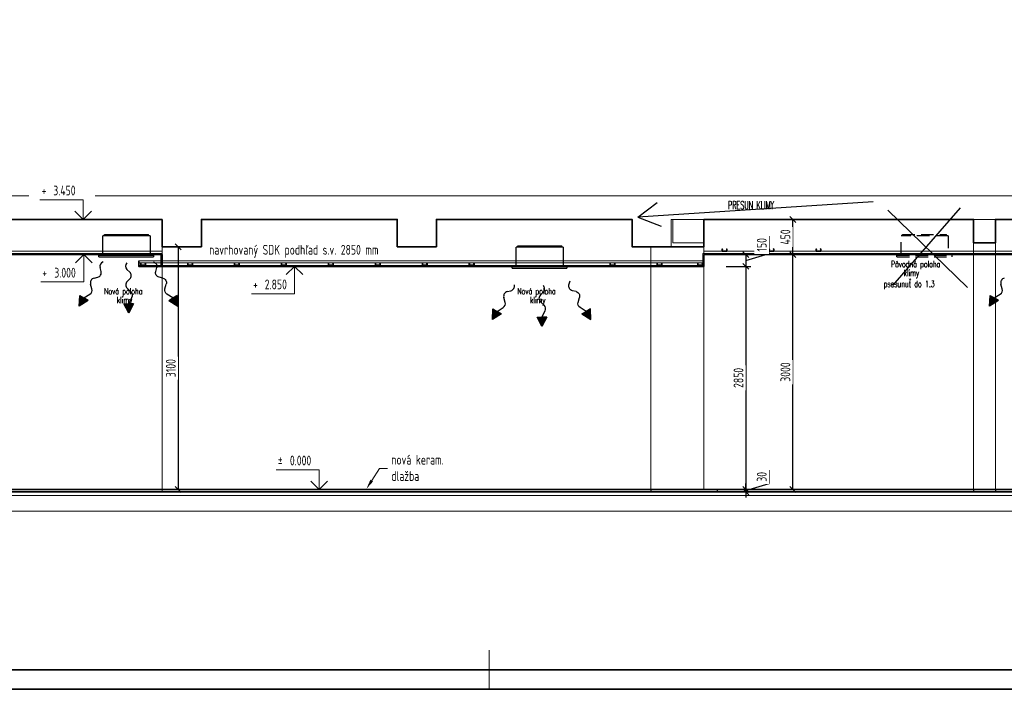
# Model space of a CAD drawing. Extents: x 1911006 to 2186114, y 709265 to 747216.
# Tile 109 of 256: x 1921410 to 1933985, y 725694 to 734250. Entities that reach past the tile are written whole.
import ezdxf
from ezdxf import colors
from ezdxf.entities.mleader import LeaderData, LeaderLine
from ezdxf.enums import TextEntityAlignment as Align
from ezdxf.math import Vec2, Vec3

# ---------------------------------------------------------------- set-up
doc = ezdxf.new("R2010")
doc.units = 0
doc.header["$LTSCALE"] = 500
doc.header["$MEASUREMENT"] = 0
doc.linetypes.add('DASHED2', pattern=[9.525, 6.35, -3.175])
doc.layers.get('0').update_dxf_attribs({"linetype": 'CONTINUOUS'})
doc.layers.get('Defpoints').update_dxf_attribs({"linetype": 'CONTINUOUS'})
for name, color, linetype, lineweight in [('!_A_01_TENKÁ', 8, 'CONTINUOUS', 13), ('!_A_02_HRUBÁ', 255, 'CONTINUOUS', 35), ('!_A_21_KÓTY', 3, 'CONTINUOUS', 9), ('!_A_22_PLAVÁK', 110, 'CONTINUOUS', 9)]:
    doc.layers.add(name, color=color, linetype=linetype, lineweight=lineweight)
doc.layers.add('!_A_51_BÚRACIE PRÁCE', color=40, linetype='CONTINUOUS', lineweight=13, true_color=0xffbf00)
doc.layers.add('!_A_52_NOVÉ KCIE', color=7, linetype='CONTINUOUS', lineweight=13, true_color=0xa30000)
doc.layers.add('VZT', color=7, linetype='CONTINUOUS')
doc.styles.add('Iso CP', font='isocp.shx', dxfattribs={"width": 0.8})
doc.styles.add('ROMANS', font='ROMANS.shx', dxfattribs={"width": 0.6, "height": 100})
doc.dimstyles.new('1-50', dxfattribs={"dimscale": 50, "dimtxt": 2.5, "dimasz": 1.5, "dimexe": 1.25, "dimexo": 1, "dimtad": 1, "dimdec": 0, "dimrnd": 5, "dimdsep": 46, "dimtxsty": 'Iso CP', "dimblk1": 'OBLIQUE', "dimblk2": 'OBLIQUE', "dimsah": 1, "dimcen": 2.5, "dimclrt": 4, "dimadec": 0, "dimazin": 0, "dimtfac": 1, "dimtdec": 0, "dimtmove": 1, "dimatfit": 3, "dimldrblk": 'OBLIQUE', "dimfxl": 5, "dimfxlon": 1, "dimtfill": 1, "dimtolj": 1, "dimtzin": 0, "dimarcsym": 0})

# ---------------------------------------------------------------- blocks, each defined once
blk = doc.blocks.new('*U354')
at = {"linetype": 'Continuous'}
for p, q in [((-2631, 2850), (-2231, 2850)), ((-2431, 2850), (-2537, 2744)), ((-2431, 2850), (-2325, 2744)), ((-2431, 2850), (-2431, 2500)), ((-2431, 2500), (-2981, 2500))]:
    blk.add_line(p, q, dxfattribs=at)
at = {"color": 4, "linetype": 'Continuous', "style": 'Iso CP', "width": 0.8}
blk.add_text('+', height=125, dxfattribs=at).set_placement((-2930, 2619), align=Align.MIDDLE_CENTER)
at = {"color": 4, "linetype": 'Continuous', "style": 'Iso CP', "width": 0.8, "flags": 8}
blk.add_attdef('VYSKKOT', text='', height=125, dxfattribs=at).set_placement((-2670, 2619), align=Align.MIDDLE_CENTER)
blk = doc.blocks.new('*U360')
at = {"linetype": 'Continuous'}
for p, q in [((-2115, 250), (-2665, 250)), ((-2115, 0), (-2115, 250)), ((-2115, 0), (-2221, 106)), ((-2115, 0), (-2009, 106)), ((-2315, 0), (-1915, 0))]:
    blk.add_line(p, q, dxfattribs=at)
at = {"color": 4, "linetype": 'Continuous', "style": 'Iso CP', "width": 0.8}
blk.add_text('%%P', height=125, dxfattribs=at).set_placement((-2614, 369), align=Align.MIDDLE_CENTER)
at = {"color": 4, "linetype": 'Continuous', "style": 'Iso CP', "width": 0.8, "flags": 8}
blk.add_attdef('VYSKKOT', text='', height=125, dxfattribs=at).set_placement((-2354, 369), align=Align.MIDDLE_CENTER)
blk = doc.blocks.new('*U370')
at = {"linetype": 'Continuous'}
for p, q in [((-5132, 3700), (-5682, 3700)), ((-5132, 3450), (-5132, 3700)), ((-5132, 3450), (-5238, 3556)), ((-5132, 3450), (-5025, 3556)), ((-5332, 3450), (-4932, 3450))]:
    blk.add_line(p, q, dxfattribs=at)
at = {"color": 4, "linetype": 'Continuous', "style": 'Iso CP', "width": 0.8}
blk.add_text('+', height=125, dxfattribs=at).set_placement((-5630, 3819), align=Align.MIDDLE_CENTER)
at = {"color": 4, "linetype": 'Continuous', "style": 'Iso CP', "width": 0.8, "flags": 8}
blk.add_attdef('VYSKKOT', text='', height=125, dxfattribs=at).set_placement((-5370, 3819), align=Align.MIDDLE_CENTER)
blk = doc.blocks.new('*U372')
at = {"linetype": 'Continuous'}
for p, q in [((-5323, 3000), (-4923, 3000)), ((-5123, 3000), (-5229, 2894)), ((-5123, 3000), (-5017, 2894)), ((-5123, 3000), (-5123, 2650)), ((-5123, 2650), (-5673, 2650))]:
    blk.add_line(p, q, dxfattribs=at)
at = {"color": 4, "linetype": 'Continuous', "style": 'Iso CP', "width": 0.8}
blk.add_text('+', height=125, dxfattribs=at).set_placement((-5622, 2769), align=Align.MIDDLE_CENTER)
at = {"color": 4, "linetype": 'Continuous', "style": 'Iso CP', "width": 0.8, "flags": 8}
blk.add_attdef('VYSKKOT', text='', height=125, dxfattribs=at).set_placement((-5362, 2769), align=Align.MIDDLE_CENTER)
blk = doc.blocks.new('_OBLIQUE')
at = {"color": 0, "linetype": 'ByBlock'}
blk.add_line((-0.5, -0.5), (0.5, 0.5), dxfattribs=at)
blk = doc.blocks.new('*D362')
at = {"layer": '!_A_21_KÓTY', "color": 0, "lineweight": -2, "transparency": 16777216}
for p, q in [((1923683, 731348), (1923371, 731348)), ((1923433, 731348), (1923433, 728248)), ((1923183, 728248), (1923496, 728248))]:
    blk.add_line(p, q, dxfattribs=at)
at = {"layer": 'Defpoints', "color": 0, "transparency": 16777216}
for p in [(1924275, 731348), (1918545, 728248), (1923433, 728248)]:
    blk.add_point(p, dxfattribs=at)
at = {"layer": '!_A_21_KÓTY', "color": 0, "lineweight": -2, "transparency": 16777216, "xscale": 75, "yscale": 75, "zscale": 75}
for p, rotation in [((1923433, 731348), 90), ((1923433, 728248), 270)]:
    blk.add_blockref('_OBLIQUE', p, dxfattribs=dict(at, rotation=rotation))
at = {"layer": '!_A_21_KÓTY', "color": 4, "transparency": 16777216, "insert": (1923340, 729798), "char_height": 125, "attachment_point": 5, "rotation": 90, "style": 'Iso CP', "bg_fill": 3, "box_fill_scale": 1.25, "bg_fill_color": 256, "bg_fill_true_color": 13158600, "bg_fill_transparency": 0}
blk.add_mtext('\\A1;3100', dxfattribs=at)
blk = doc.blocks.new('*D363')
at = {"layer": '!_A_21_KÓTY', "color": 0, "lineweight": -2, "transparency": 16777216}
for p, q in [((1930981, 731262), (1930981, 731485)), ((1930434, 731248), (1930747, 731248)), ((1930684, 731173), (1930981, 731262)), ((1930684, 731248), (1930684, 731098)), ((1930434, 731098), (1930747, 731098))]:
    blk.add_line(p, q, dxfattribs=at)
at = {"layer": 'Defpoints', "color": 0, "transparency": 16777216}
for p in [(1930146, 731248), (1930146, 731098), (1930684, 731098)]:
    blk.add_point(p, dxfattribs=at)
at = {"layer": '!_A_21_KÓTY', "color": 0, "lineweight": -2, "transparency": 16777216, "xscale": 75, "yscale": 75, "zscale": 75}
for p, rotation in [((1930684, 731248), 90), ((1930684, 731098), 270)]:
    blk.add_blockref('_OBLIQUE', p, dxfattribs=dict(at, rotation=rotation))
at = {"layer": '!_A_21_KÓTY', "color": 4, "transparency": 16777216, "insert": (1930887, 731374), "char_height": 125, "attachment_point": 5, "rotation": 90, "style": 'Iso CP', "bg_fill": 3, "box_fill_scale": 1.25, "bg_fill_color": 256, "bg_fill_true_color": 13158600, "bg_fill_transparency": 0}
blk.add_mtext('\\A1;150', dxfattribs=at)
blk = doc.blocks.new('*D364')
at = {"layer": '!_A_21_KÓTY', "color": 0, "lineweight": -2, "transparency": 16777216}
for p, q in [((1930434, 731098), (1930747, 731098)), ((1930684, 731098), (1930684, 728248)), ((1930434, 728248), (1930747, 728248))]:
    blk.add_line(p, q, dxfattribs=at)
at = {"layer": 'Defpoints', "color": 0, "transparency": 16777216}
for p in [(1930146, 731098), (1930146, 728248), (1930684, 728248)]:
    blk.add_point(p, dxfattribs=at)
at = {"layer": '!_A_21_KÓTY', "color": 0, "lineweight": -2, "transparency": 16777216, "xscale": 75, "yscale": 75, "zscale": 75}
for p, rotation in [((1930684, 731098), 90), ((1930684, 728248), 270)]:
    blk.add_blockref('_OBLIQUE', p, dxfattribs=dict(at, rotation=rotation))
at = {"layer": '!_A_21_KÓTY', "color": 4, "transparency": 16777216, "insert": (1930590, 729673), "char_height": 125, "attachment_point": 5, "rotation": 90, "style": 'Iso CP', "bg_fill": 3, "box_fill_scale": 1.25, "bg_fill_color": 256, "bg_fill_true_color": 13158600, "bg_fill_transparency": 0}
blk.add_mtext('\\A1;2850', dxfattribs=at)
blk = doc.blocks.new('*D365')
at = {"layer": '!_A_21_KÓTY', "color": 0, "lineweight": -2, "transparency": 16777216}
for p, q in [((1930981, 728322), (1930981, 728495)), ((1930684, 728248), (1930684, 728323)), ((1930684, 728233), (1930981, 728322)), ((1930434, 728248), (1930747, 728248)), ((1930434, 728218), (1930747, 728218)), ((1930684, 728248), (1930684, 728218)), ((1930684, 728248), (1930684, 728218)), ((1930684, 728218), (1930684, 728143))]:
    blk.add_line(p, q, dxfattribs=at)
at = {"layer": 'Defpoints', "color": 0, "transparency": 16777216}
for p in [(1930146, 728248), (1930146, 728218), (1930684, 728218)]:
    blk.add_point(p, dxfattribs=at)
at = {"layer": '!_A_21_KÓTY', "color": 0, "lineweight": -2, "transparency": 16777216, "xscale": 75, "yscale": 75, "zscale": 75}
for p, rotation in [((1930684, 728248), 270), ((1930684, 728218), 90)]:
    blk.add_blockref('_OBLIQUE', p, dxfattribs=dict(at, rotation=rotation))
at = {"layer": '!_A_21_KÓTY', "color": 4, "transparency": 16777216, "insert": (1930887, 728409), "char_height": 125, "attachment_point": 5, "rotation": 90, "style": 'Iso CP', "bg_fill": 3, "box_fill_scale": 1.25, "bg_fill_color": 256, "bg_fill_true_color": 13158600, "bg_fill_transparency": 0}
blk.add_mtext('\\A1;30', dxfattribs=at)
blk = doc.blocks.new('*D366')
at = {"layer": '!_A_21_KÓTY', "color": 0, "lineweight": -2, "transparency": 16777216}
for p, q in [((1931033, 731248), (1931346, 731248)), ((1931283, 728248), (1931283, 731248)), ((1931033, 728248), (1931346, 728248))]:
    blk.add_line(p, q, dxfattribs=at)
at = {"layer": 'Defpoints', "color": 0, "transparency": 16777216}
for p in [(1930321, 731248), (1931283, 731248), (1930321, 728248)]:
    blk.add_point(p, dxfattribs=at)
at = {"layer": '!_A_21_KÓTY', "color": 0, "lineweight": -2, "transparency": 16777216, "xscale": 75, "yscale": 75, "zscale": 75}
for p, rotation in [((1931283, 731248), 90), ((1931283, 728248), 270)]:
    blk.add_blockref('_OBLIQUE', p, dxfattribs=dict(at, rotation=rotation))
at = {"layer": '!_A_21_KÓTY', "color": 4, "transparency": 16777216, "insert": (1931189, 729748), "char_height": 125, "attachment_point": 5, "rotation": 90, "style": 'Iso CP', "bg_fill": 3, "box_fill_scale": 1.25, "bg_fill_color": 256, "bg_fill_true_color": 13158600, "bg_fill_transparency": 0}
blk.add_mtext('\\A1;3000', dxfattribs=at)
blk = doc.blocks.new('*D367')
at = {"layer": '!_A_21_KÓTY', "color": 0, "lineweight": -2, "transparency": 16777216}
for p, q in [((1931033, 731698), (1931346, 731698)), ((1931283, 731248), (1931283, 731698)), ((1931033, 731248), (1931346, 731248))]:
    blk.add_line(p, q, dxfattribs=at)
at = {"layer": 'Defpoints', "color": 0, "transparency": 16777216}
for p in [(1930146, 731698), (1931283, 731698), (1930321, 731248)]:
    blk.add_point(p, dxfattribs=at)
at = {"layer": '!_A_21_KÓTY', "color": 0, "lineweight": -2, "transparency": 16777216, "xscale": 75, "yscale": 75, "zscale": 75}
for p, rotation in [((1931283, 731698), 90), ((1931283, 731248), 270)]:
    blk.add_blockref('_OBLIQUE', p, dxfattribs=dict(at, rotation=rotation))
at = {"layer": '!_A_21_KÓTY', "color": 4, "transparency": 16777216, "insert": (1931189, 731473), "char_height": 125, "attachment_point": 5, "rotation": 90, "style": 'Iso CP', "bg_fill": 3, "box_fill_scale": 1.25, "bg_fill_color": 256, "bg_fill_true_color": 13158600, "bg_fill_transparency": 0}
blk.add_mtext('\\A1;450', dxfattribs=at)

msp = doc.modelspace()

# ---------------------------------------------------------------- linework, layer by layer
at = {"layer": '!_A_01_TENKÁ', "color": 7}
for p, q in [((1920731.3, 731698.4), (1923231.5, 731698.4)), ((1923231.5, 731698.4), (1923231.5, 731348.4)), ((1923731.5, 731348.4), (1923731.5, 731698.4)), ((1923731.5, 731698.4), (1926231.5, 731698.4)), ((1926231.5, 731698.4), (1926231.5, 731348.4)), ((1926731.5, 731348.4), (1926731.5, 731698.4)), ((1926731.5, 731698.4), (1929231.5, 731698.4)), ((1929231.5, 731698.4), (1929231.5, 731348.4)), ((1929731.5, 731348.4), (1929731.5, 731698.4)), ((1929731.5, 731698.4), (1942032.1, 731698.4)), ((1933591.5, 728248.4), (1933591.5, 731698.4)), ((1933871.5, 731698.4), (1933871.5, 728248.4)), ((1923231.5, 731348.4), (1923731.5, 731348.4)), ((1926231.5, 731348.4), (1926731.5, 731348.4)), ((1929231.5, 731348.4), (1929731.5, 731348.4)), ((1929471.5, 728248.4), (1929471.5, 731348.4)), ((1942032.1, 728218.4), (1916682.8, 728218.4))]:
    msp.add_line(p, q, dxfattribs=at)
at = {"layer": '!_A_01_TENKÁ', "color": 7, "lineweight": 25}
for p, q in [((1917501.5, 728248.4), (1923231.5, 728248.4)), ((1923231.5, 728248.4), (1925436.5, 728248.4)), ((1925436.5, 728248.4), (1940791.5, 728248.4)), ((1929471.5, 728248.4), (1929471.5, 728218.4)), ((1930321.5, 728218.4), (1930321.5, 728248.4)), ((1933591.5, 728248.4), (1933591.5, 728218.4)), ((1933871.5, 728248.4), (1933871.5, 728218.4))]:
    msp.add_line(p, q, dxfattribs=at)
at = {"layer": '!_A_01_TENKÁ', "color": 7}
for points in [[(1916682.8, 731998.4), (1921525.5, 731998.4)], [(1922375.2, 731998.4), (1942032.1, 731998.4)], [(1929751.5, 731698.4), (1929751.5, 731398.4), (1930146.5, 731398.4)], [(1930146.5, 731260.9), (1930146.5, 731698.4)], [(1930146.5, 728248.4), (1930146.5, 731248.4)], [(1916682.8, 728168.4), (1942032.1, 728168.4)], [(1916682.8, 727968.4), (1942032.1, 727968.4)]]:
    msp.add_lwpolyline(points, dxfattribs=at)
at = {"layer": '!_A_01_TENKÁ'}
msp.add_lwpolyline([(1927407.7, 725693.8), (1927407.7, 726193.8)], dxfattribs=at)
at = {"layer": '!_A_02_HRUBÁ'}
for points in [[(1911657.7, 746693.8), (1948407.7, 746693.8), (1948407.7, 725693.8), (1911657.7, 725693.8)], [(1911907.7, 746443.8), (1948157.7, 746443.8), (1948157.7, 725943.8), (1911907.7, 725943.8)]]:
    msp.add_lwpolyline(points, close=True, dxfattribs=at)
at = {"layer": '!_A_02_HRUBÁ', "color": 7}
for points in [[(1917501.5, 731348.4), (1917731.5, 731348.4), (1917731.5, 731698.4), (1920231.3, 731698.4), (1920231.3, 731348.4), (1920731.3, 731348.4), (1920731.3, 731698.4), (1923231.5, 731698.4)], [(1923231.5, 731348.4), (1923731.5, 731348.4), (1923731.5, 731698.4), (1926231.5, 731698.4), (1926231.5, 731348.4), (1926731.5, 731348.4), (1926731.5, 731698.4), (1929231.5, 731698.4), (1929231.5, 731348.4), (1930146.5, 731348.4)], [(1930146.5, 731698.4), (1933591.5, 731698.4), (1933591.5, 731398.4), (1933871.5, 731398.4), (1933871.5, 731698.4), (1937191.5, 731698.4), (1937191.5, 731398.4), (1937471.5, 731398.4), (1937471.5, 731698.4), (1940791.5, 731698.4), (1940791.5, 728248.4), (1929751.5, 728248.4)], [(1930146.5, 731698.4), (1930146.5, 731348.4)], [(1917501.5, 731348.4), (1917501.5, 728248.4), (1923231.5, 728248.4)], [(1922931.5, 731098.4), (1930146.5, 731098.4)]]:
    msp.add_lwpolyline(points, dxfattribs=at)
at = {"layer": '!_A_02_HRUBÁ', "color": 7, "lineweight": 35}
msp.add_lwpolyline([(1923231.5, 731698.4), (1923231.5, 731348.4)], dxfattribs=at)
at = {"layer": '!_A_02_HRUBÁ', "color": 7}
for points in [[(1922962, 731137.4), (1922958.5, 731140.9), (1922958, 731140.9, 0.4142136), (1922956.5, 731139.4), (1922956.5, 731112.4, 0.4142136), (1922958, 731110.9), (1923015, 731110.9, 0.4142136), (1923016.5, 731112.4), (1923016.5, 731139.4, 0.4142136), (1923015, 731140.9), (1923014.5, 731140.9), (1923010.9, 731137.4), (1923011.3, 731137), (1923014.7, 731140.4), (1923015, 731140.4, -0.4142136), (1923016, 731139.4), (1923016, 731112.4, -0.4142136), (1923015, 731111.4), (1922958, 731111.4, -0.4142136), (1922957, 731112.4), (1922957, 731139.4, -0.4142136), (1922958, 731140.4), (1922958.2, 731140.4), (1922961.6, 731137)], [(1923562, 731137.4), (1923558.5, 731140.9), (1923558, 731140.9, 0.4142136), (1923556.5, 731139.4), (1923556.5, 731112.4, 0.4142136), (1923558, 731110.9), (1923615, 731110.9, 0.4142136), (1923616.5, 731112.4), (1923616.5, 731139.4, 0.4142136), (1923615, 731140.9), (1923614.5, 731140.9), (1923610.9, 731137.4), (1923611.3, 731137), (1923614.7, 731140.4), (1923615, 731140.4, -0.4142136), (1923616, 731139.4), (1923616, 731112.4, -0.4142136), (1923615, 731111.4), (1923558, 731111.4, -0.4142136), (1923557, 731112.4), (1923557, 731139.4, -0.4142136), (1923558, 731140.4), (1923558.2, 731140.4), (1923561.6, 731137)], [(1924160, 731137.4), (1924156.5, 731140.9), (1924156, 731140.9, 0.4142136), (1924154.5, 731139.4), (1924154.5, 731112.4, 0.4142136), (1924156, 731110.9), (1924213, 731110.9, 0.4142136), (1924214.5, 731112.4), (1924214.5, 731139.4, 0.4142136), (1924213, 731140.9), (1924212.5, 731140.9), (1924208.9, 731137.4), (1924209.3, 731137), (1924212.7, 731140.4), (1924213, 731140.4, -0.4142136), (1924214, 731139.4), (1924214, 731112.4, -0.4142136), (1924213, 731111.4), (1924156, 731111.4, -0.4142136), (1924155, 731112.4), (1924155, 731139.4, -0.4142136), (1924156, 731140.4), (1924156.3, 731140.4), (1924159.7, 731137)], [(1924760, 731137.4), (1924756.5, 731140.9), (1924756, 731140.9, 0.4142136), (1924754.5, 731139.4), (1924754.5, 731112.4, 0.4142136), (1924756, 731110.9), (1924813, 731110.9, 0.4142136), (1924814.5, 731112.4), (1924814.5, 731139.4, 0.4142136), (1924813, 731140.9), (1924812.5, 731140.9), (1924808.9, 731137.4), (1924809.3, 731137), (1924812.7, 731140.4), (1924813, 731140.4, -0.4142136), (1924814, 731139.4), (1924814, 731112.4, -0.4142136), (1924813, 731111.4), (1924756, 731111.4, -0.4142136), (1924755, 731112.4), (1924755, 731139.4, -0.4142136), (1924756, 731140.4), (1924756.3, 731140.4), (1924759.7, 731137)], [(1925360, 731137.4), (1925356.5, 731140.9), (1925356, 731140.9, 0.4142136), (1925354.5, 731139.4), (1925354.5, 731112.4, 0.4142136), (1925356, 731110.9), (1925413, 731110.9, 0.4142136), (1925414.5, 731112.4), (1925414.5, 731139.4, 0.4142136), (1925413, 731140.9), (1925412.5, 731140.9), (1925408.9, 731137.4), (1925409.3, 731137), (1925412.7, 731140.4), (1925413, 731140.4, -0.4142136), (1925414, 731139.4), (1925414, 731112.4, -0.4142136), (1925413, 731111.4), (1925356, 731111.4, -0.4142136), (1925355, 731112.4), (1925355, 731139.4, -0.4142136), (1925356, 731140.4), (1925356.3, 731140.4), (1925359.7, 731137)], [(1925960, 731137.4), (1925956.5, 731140.9), (1925956, 731140.9, 0.4142136), (1925954.5, 731139.4), (1925954.5, 731112.4, 0.4142136), (1925956, 731110.9), (1926013, 731110.9, 0.4142136), (1926014.5, 731112.4), (1926014.5, 731139.4, 0.4142136), (1926013, 731140.9), (1926012.5, 731140.9), (1926008.9, 731137.4), (1926009.3, 731137), (1926012.7, 731140.4), (1926013, 731140.4, -0.4142136), (1926014, 731139.4), (1926014, 731112.4, -0.4142136), (1926013, 731111.4), (1925956, 731111.4, -0.4142136), (1925955, 731112.4), (1925955, 731139.4, -0.4142136), (1925956, 731140.4), (1925956.3, 731140.4), (1925959.7, 731137)], [(1926558, 731137.4), (1926554.5, 731140.9), (1926554, 731140.9, 0.4142136), (1926552.5, 731139.4), (1926552.5, 731112.4, 0.4142136), (1926554, 731110.9), (1926611, 731110.9, 0.4142136), (1926612.5, 731112.4), (1926612.5, 731139.4, 0.4142136), (1926611, 731140.9), (1926610.5, 731140.9), (1926607, 731137.4), (1926607.3, 731137), (1926610.7, 731140.4), (1926611, 731140.4, -0.4142136), (1926612, 731139.4), (1926612, 731112.4, -0.4142136), (1926611, 731111.4), (1926554, 731111.4, -0.4142136), (1926553, 731112.4), (1926553, 731139.4, -0.4142136), (1926554, 731140.4), (1926554.3, 731140.4), (1926557.7, 731137)], [(1927158, 731137.4), (1927154.5, 731140.9), (1927154, 731140.9, 0.4142136), (1927152.5, 731139.4), (1927152.5, 731112.4, 0.4142136), (1927154, 731110.9), (1927211, 731110.9, 0.4142136), (1927212.5, 731112.4), (1927212.5, 731139.4, 0.4142136), (1927211, 731140.9), (1927210.5, 731140.9), (1927207, 731137.4), (1927207.3, 731137), (1927210.7, 731140.4), (1927211, 731140.4, -0.4142136), (1927212, 731139.4), (1927212, 731112.4, -0.4142136), (1927211, 731111.4), (1927154, 731111.4, -0.4142136), (1927153, 731112.4), (1927153, 731139.4, -0.4142136), (1927154, 731140.4), (1927154.3, 731140.4), (1927157.7, 731137)], [(1928956, 731137.4), (1928952.5, 731140.9), (1928952, 731140.9, 0.4142136), (1928950.5, 731139.4), (1928950.5, 731112.4, 0.4142136), (1928952, 731110.9), (1929009, 731110.9, 0.4142136), (1929010.5, 731112.4), (1929010.5, 731139.4, 0.4142136), (1929009, 731140.9), (1929008.5, 731140.9), (1929005, 731137.4), (1929005.3, 731137), (1929008.7, 731140.4), (1929009, 731140.4, -0.4142136), (1929010, 731139.4), (1929010, 731112.4, -0.4142136), (1929009, 731111.4), (1928952, 731111.4, -0.4142136), (1928951, 731112.4), (1928951, 731139.4, -0.4142136), (1928952, 731140.4), (1928952.3, 731140.4), (1928955.7, 731137)], [(1929556, 731137.4), (1929552.5, 731140.9), (1929552, 731140.9, 0.4142136), (1929550.5, 731139.4), (1929550.5, 731112.4, 0.4142136), (1929552, 731110.9), (1929609, 731110.9, 0.4142136), (1929610.5, 731112.4), (1929610.5, 731139.4, 0.4142136), (1929609, 731140.9), (1929608.5, 731140.9), (1929605, 731137.4), (1929605.3, 731137), (1929608.7, 731140.4), (1929609, 731140.4, -0.4142136), (1929610, 731139.4), (1929610, 731112.4, -0.4142136), (1929609, 731111.4), (1929552, 731111.4, -0.4142136), (1929551, 731112.4), (1929551, 731139.4, -0.4142136), (1929552, 731140.4), (1929552.3, 731140.4), (1929555.7, 731137)], [(1930076, 731137.4), (1930072.5, 731140.9), (1930072, 731140.9, 0.4142136), (1930070.5, 731139.4), (1930070.5, 731112.4, 0.4142136), (1930072, 731110.9), (1930129, 731110.9, 0.4142136), (1930130.5, 731112.4), (1930130.5, 731139.4, 0.4142136), (1930129, 731140.9), (1930128.5, 731140.9), (1930125, 731137.4), (1930125.3, 731137), (1930128.7, 731140.4), (1930129, 731140.4, -0.4142136), (1930130, 731139.4), (1930130, 731112.4, -0.4142136), (1930129, 731111.4), (1930072, 731111.4, -0.4142136), (1930071, 731112.4), (1930071, 731139.4, -0.4142136), (1930072, 731140.4), (1930072.3, 731140.4), (1930075.7, 731137)]]:
    msp.add_lwpolyline(points, format="xyb", close=True, dxfattribs=at)
at = {"layer": '!_A_51_BÚRACIE PRÁCE', "color": 7, "lineweight": 35}
msp.add_lwpolyline([(1917501.5, 728248.4), (1917501.5, 728218.4), (1940791.5, 728218.4), (1940791.5, 728248.4), (1925436.5, 728248.4)], dxfattribs=at)
at = {"layer": '!_A_52_NOVÉ KCIE', "color": 7}
for points in [[(1923231.5, 728218.4), (1923231.5, 731348.4)], [(1917501.5, 731290.9), (1923231.5, 731290.9)], [(1917501.5, 731260.9), (1923231.5, 731260.9)], [(1923231.5, 731248.4), (1917501.5, 731248.4)], [(1930134, 731260.9), (1940791.5, 731260.9)], [(1930134, 731098.4), (1930134, 731260.9)], [(1930146.5, 731290.9), (1940791.5, 731290.9)], [(1940791.5, 731248.4), (1930146.5, 731248.4)], [(1922931.5, 731170.9), (1930134, 731170.9)], [(1930134, 731141.3), (1922931.5, 731141.6)], [(1922931.5, 731110.9), (1930134, 731110.9)]]:
    msp.add_lwpolyline(points, dxfattribs=at)
at = {"layer": '!_A_52_NOVÉ KCIE', "color": 7, "lineweight": 35}
for points in [[(1930435.7, 731317.4), (1930439.2, 731320.9), (1930439.7, 731320.9, -0.4142136), (1930441.2, 731319.4), (1930441.2, 731292.4, -0.4142136), (1930439.7, 731290.9), (1930382.7, 731290.9, -0.4142136), (1930381.2, 731292.4), (1930381.2, 731319.4, -0.4142136), (1930382.7, 731320.9), (1930383.2, 731320.9), (1930386.8, 731317.4), (1930386.4, 731317), (1930383, 731320.4), (1930382.7, 731320.4, 0.4142136), (1930381.7, 731319.4), (1930381.7, 731292.4, 0.4142136), (1930382.7, 731291.4), (1930439.7, 731291.4, 0.4142136), (1930440.7, 731292.4), (1930440.7, 731319.4, 0.4142136), (1930439.7, 731320.4), (1930439.4, 731320.4), (1930436, 731317)], [(1931035.7, 731317.4), (1931039.2, 731320.9), (1931039.7, 731320.9, -0.4142136), (1931041.2, 731319.4), (1931041.2, 731292.4, -0.4142136), (1931039.7, 731290.9), (1930982.7, 731290.9, -0.4142136), (1930981.2, 731292.4), (1930981.2, 731319.4, -0.4142136), (1930982.7, 731320.9), (1930983.2, 731320.9), (1930986.8, 731317.4), (1930986.4, 731317), (1930983, 731320.4), (1930982.7, 731320.4, 0.4142136), (1930981.7, 731319.4), (1930981.7, 731292.4, 0.4142136), (1930982.7, 731291.4), (1931039.7, 731291.4, 0.4142136), (1931040.7, 731292.4), (1931040.7, 731319.4, 0.4142136), (1931039.7, 731320.4), (1931039.4, 731320.4), (1931036, 731317)], [(1931635.7, 731317.4), (1931639.2, 731320.9), (1931639.7, 731320.9, -0.4142136), (1931641.2, 731319.4), (1931641.2, 731292.4, -0.4142136), (1931639.7, 731290.9), (1931582.7, 731290.9, -0.4142136), (1931581.2, 731292.4), (1931581.2, 731319.4, -0.4142136), (1931582.7, 731320.9), (1931583.2, 731320.9), (1931586.8, 731317.4), (1931586.4, 731317), (1931583, 731320.4), (1931582.7, 731320.4, 0.4142136), (1931581.7, 731319.4), (1931581.7, 731292.4, 0.4142136), (1931582.7, 731291.4), (1931639.7, 731291.4, 0.4142136), (1931640.7, 731292.4), (1931640.7, 731319.4, 0.4142136), (1931639.7, 731320.4), (1931639.4, 731320.4), (1931636, 731317)]]:
    msp.add_lwpolyline(points, format="xyb", close=True, dxfattribs=at)
for points in [[(1923231.5, 731248.4), (1917501.5, 731248.4)], [(1923231.5, 731248.4), (1923219, 731248.4), (1923219, 731110.9)], [(1923231.5, 731248.4), (1923231.5, 731110.9)], [(1940791.5, 731248.4), (1930146.5, 731248.4)], [(1930146.5, 731098.4), (1930146.5, 731248.4)], [(1923231.5, 731098.4), (1922931.5, 731098.4), (1922931.5, 731170.9)], [(1923231.5, 728248.4), (1917501.5, 728248.4)], [(1925436.5, 728248.4), (1923231.5, 728248.4)]]:
    msp.add_lwpolyline(points, dxfattribs=at)
at = {"layer": 'VZT', "color": 7}
for p, q in [((1929302.8, 731725.1), (1929552.4, 731912.1)), ((1933423, 731846.2), (1932556.6, 730852.5)), ((1929302.8, 731725.1), (1929601, 731609.8)), ((1932496.3, 731816), (1933513.4, 730829.9))]:
    msp.add_line(p, q, dxfattribs=at)
at = {"layer": 'VZT', "color": 3}
for p, q in [((1923074.6, 731487.4), (1922474.3, 731487.4)), ((1922492.8, 731504.8), (1923056.1, 731504.8)), ((1922492.8, 731487.4), (1922492.8, 731504.8)), ((1922518, 731506.4), (1922518, 731504.8)), ((1922544.3, 731504.8), (1922544.3, 731506.4)), ((1922555.9, 731506.4), (1922555.9, 731504.8)), ((1922582.2, 731504.8), (1922582.2, 731506.4)), ((1923056.1, 731487.4), (1923056.1, 731504.8)), ((1927751.5, 731105.2), (1927751.5, 731344.2)), ((1928351.8, 731344.2), (1927751.5, 731344.2)), ((1927770, 731361.6), (1928333.2, 731361.6)), ((1927770, 731344.2), (1927770, 731361.6)), ((1927795.1, 731363.2), (1927795.1, 731361.6)), ((1927821.5, 731361.6), (1927821.5, 731363.2)), ((1927833, 731363.2), (1927833, 731361.6)), ((1927859.4, 731361.6), (1927859.4, 731363.2)), ((1928333.2, 731344.2), (1928333.2, 731361.6)), ((1928351.8, 731344.2), (1928351.8, 731105.2)), ((1927698.8, 731076.1), (1927698.8, 731099.6)), ((1927698.8, 731098.4), (1928398.4, 731098.4)), ((1927698.8, 731074.9), (1928398.4, 731074.9)), ((1928398.4, 731099.6), (1928398.4, 731076.1)), ((1928424.5, 730861.7), (1928438.4, 730911.5)), ((1933958.5, 730809.2), (1933940.8, 730872.7)), ((1927610.5, 730638.1), (1927592.9, 730701.6)), ((1927636.8, 730776), (1927683.9, 730787.2)), ((1928060.2, 730733), (1928094.8, 730766.8)), ((1928515.5, 730776), (1928468.4, 730787.2)), ((1928541.8, 730638.1), (1928559.4, 730701.6)), ((1933794.9, 730591), (1933802.2, 730726)), ((1933802.2, 730726), (1933855.9, 730694.3)), ((1933855.9, 730694.3), (1933932.5, 730742.3)), ((1933909.5, 730662.7), (1933855.9, 730694.3)), ((1927507.9, 730523.2), (1927584.6, 730571.1)), ((1928108.7, 730601.2), (1928060.9, 730646.6)), ((1928644.4, 730523.2), (1928567.8, 730571.1)), ((1933909.5, 730662.7), (1933794.9, 730591)), ((1927447, 730419.9), (1927454.3, 730554.9)), ((1927561.6, 730491.6), (1927447, 730419.9)), ((1927454.3, 730554.9), (1927507.9, 730523.2)), ((1927561.6, 730491.6), (1927507.9, 730523.2)), ((1928017.5, 730449.5), (1928079.8, 730449.9)), ((1928080.7, 730329.9), (1928017.5, 730449.5)), ((1928079.8, 730449.9), (1928120.8, 730530.5)), ((1928142.1, 730450.4), (1928079.8, 730449.9)), ((1928142.1, 730450.4), (1928080.7, 730329.9)), ((1928590.7, 730491.6), (1928644.4, 730523.2)), ((1928590.7, 730491.6), (1928705.4, 730419.9)), ((1928698.1, 730554.9), (1928644.4, 730523.2)), ((1928705.4, 730419.9), (1928698.1, 730554.9))]:
    msp.add_line(p, q, dxfattribs=at)
at = {"layer": 'VZT', "color": 3, "linetype": 'DASHED2', "ltscale": 0.05}
for p, q in [((1932666.3, 731248.4), (1932666.3, 731487.4)), ((1933266.6, 731487.4), (1932666.3, 731487.4)), ((1932684.8, 731504.8), (1933248.1, 731504.8)), ((1932684.8, 731487.4), (1932684.8, 731504.8)), ((1932710, 731506.4), (1932710, 731504.8)), ((1932736.3, 731504.8), (1932736.3, 731506.4)), ((1932747.9, 731506.4), (1932747.9, 731504.8)), ((1932774.2, 731504.8), (1932774.2, 731506.4)), ((1933248.1, 731487.4), (1933248.1, 731504.8)), ((1933266.6, 731487.4), (1933266.6, 731248.4)), ((1932613.6, 731219.3), (1932613.6, 731242.8)), ((1932613.6, 731241.7), (1933313.3, 731241.7)), ((1932613.6, 731218.2), (1933313.3, 731218.2)), ((1933313.3, 731242.8), (1933313.3, 731219.3))]:
    msp.add_line(p, q, dxfattribs=at)
at = {"layer": 'VZT', "color": 3}
for centre, major_axis, start_param, end_param in [((1933998.6, 730888.8), (14.6, -58.2), 3.1302192, 4.7387388), ((1927670, 730845.6), (14.6, -58.2), -0.0113735, 1.5971461), ((1928052.9, 730809.7), (42.4, -42.4), -0.0113735, 1.5971461), ((1927650.7, 730717.6), (14.6, -58.2), 3.1302192, 4.7387388), ((1928102.2, 730690.1), (42.4, -42.4), 3.1302192, 4.7387388), ((1933900.7, 730793.1), (14.6, -58.2), 0.313976, 1.5971461), ((1927552.7, 730622), (14.6, -58.2), 0.313976, 1.5971461), ((1928067.4, 730557.7), (42.4, -42.4), 0.313976, 1.5971461)]:
    msp.add_ellipse(centre, major_axis=major_axis, ratio=1, start_param=start_param, end_param=end_param, dxfattribs=at)
at = {"layer": 'VZT', "color": 3, "extrusion": (0, 0, -1)}
for centre, start_param, end_param in [((1928482.3, 730845.6), -0.0113735, 1.5971461), ((1928501.6, 730717.6), 3.1302192, 4.7387388), ((1928599.6, 730622), 0.313976, 1.5971461)]:
    msp.add_ellipse(centre, major_axis=(-14.6, -58.2), ratio=1, start_param=start_param, end_param=end_param, dxfattribs=at)
at = {"layer": 'VZT', "color": 3}
for points in [[(1933909.5, 730662.7), (1933802.2, 730726), (1933794.9, 730591)], [(1927561.6, 730491.6), (1927454.3, 730554.9), (1927447, 730419.9)], [(1928142.1, 730450.4), (1928017.5, 730449.5), (1928080.7, 730329.9)], [(1928590.7, 730491.6), (1928698.1, 730554.9), (1928705.4, 730419.9)]]:
    msp.add_solid(points, dxfattribs=at)

# ---------------------------------------------------------------- block references
at = {"layer": '!_A_22_PLAVÁK', "color": 7}
for name, values in [('*U370', {'VYSKKOT': '3.450'}), ('*U372', {'VYSKKOT': '3.000'}), ('*U354', {'VYSKKOT': '2.850'}), ('*U360', {'VYSKKOT': '0.000'})]:
    msp.add_blockref(name, (1927351.5, 728248.4), dxfattribs=at).add_auto_attribs(values)

# ---------------------------------------------------------------- texts
at = {"layer": 'VZT', "style": 'ROMANS', "width": 0.6}
for s, height, p in [('PRESUN KLIMY', 100, (1930456.3, 731830.6)), ('Pôvodná poloha ', 80, (1932537.4, 731086.9)), ('klimy', 80, (1932699.3, 730973.1)), ('Nová poloha ', 80, (1927765.9, 730741.2)), ('psesunuť do 1.3', 80, (1932442.6, 730833.9)), ('klimy', 80, (1927927.7, 730627.5))]:
    msp.add_text(s, height=height, dxfattribs=at).set_placement(p)

# ---------------------------------------------------------------- leaders
at = {"layer": '!_A_52_NOVÉ KCIE', "color": 7}
ml = msp.add_multileader_mtext('Standard', dxfattribs=at)
ml.set_content('zamurovanie otvoru\\Ppriečkovým murivom,\\Pnásledne doroviny omietnuť ', color=7, style='Iso CP')
ml.set_leader_properties(color=256, linetype='ByLayer', lineweight=-1)
ml.build(insert=Vec2(0, 0))
ml.multileader.update_dxf_attribs({"text_left_attachment_type": 2, "text_right_attachment_type": 2, "dogleg_length": 2, "arrow_head_size": 125, "scale": 50})
ctx = ml.context
ctx.base_point, ctx.scale, ctx.char_height, ctx.arrow_head_size, ctx.landing_gap_size, ctx.plane_origin = Vec3(1933986.1, 729861.3), 50, 125, 125, 50, Vec3(1936096.3, 729248.6)
ctx.left_attachment, ctx.right_attachment, ctx.text_align_type = 2, 2, 2
notes = []
notes.append((ctx, [(0, (1, 1, 0), (1935796.3, 729861.3), (-1, 0), 100, [(0, [(1936096.3, 729248.6)], 0, [])])]))
ctx.mtext.insert, ctx.mtext.alignment, ctx.mtext.flow_direction = Vec3(1935646.3, 730153.8), 3, 5
ml = msp.add_multileader_mtext('Standard', dxfattribs=at)
ml.set_content('nová keram.\\Pdlažba', color=7, style='Iso CP')
ml.set_leader_properties(color=256, linetype='ByLayer', lineweight=-1)
ml.build(insert=Vec2(0, 0))
ml.multileader.update_dxf_attribs({"text_left_attachment_type": 2, "text_right_attachment_type": 2, "dogleg_length": 2, "arrow_head_size": 125, "scale": 50})
ctx = ml.context
ctx.base_point, ctx.scale, ctx.char_height, ctx.arrow_head_size, ctx.landing_gap_size, ctx.plane_origin = Vec3(1926107.2, 728517.1), 50, 125, 125, 50, Vec3(1925543.9, 728691.6)
ctx.left_attachment, ctx.right_attachment = 2, 2
notes.append((ctx, [(0, (1, 1, 0), (1926007.2, 728517.1), (1, 0), 100, [(0, [(1925838.5, 728255.6)], 0, [])])]))
ctx.mtext.insert, ctx.mtext.flow_direction = Vec3(1926157.2, 728690.1), 5
for ctx, leaders in notes:
    for number, flags, end, landing, length, lines in leaders:
        leader = LeaderData()
        leader.index, (leader.has_last_leader_line, leader.has_dogleg_vector, leader.attachment_direction) = number, flags
        leader.last_leader_point, leader.dogleg_vector, leader.dogleg_length = Vec3(end), Vec3(landing), length
        for number, points, colour, breaks in lines:
            line = LeaderLine()
            line.index, line.vertices, line.color, line.breaks = number, Vec3.list(points), colors.encode_raw_color(colour), breaks
            leader.lines.append(line)
        ctx.leaders.append(leader)

# ---------------------------------------------------------------- next in the draw order: dimensions: what is measured, and where the dimension line sits
at = {"layer": '!_A_21_KÓTY', "color": 7}
for base, p1, p2, picture, middle in [((1930684, 731098.4), (1930146.5, 731248.4), (1930146.5, 731098.4), '*D363', (1930887.2, 731293.7)), ((1923433.4, 728248.4), (1924274.6, 731348.4), (1918544.6, 728248.4), '*D362', (1923339.6, 729798.4))]:
    dim = msp.add_linear_dim(base=base, p1=p1, p2=p2, angle=90, dimstyle='1-50', dxfattribs=at)
    dim.commit()
    dim.dimension.update_dxf_attribs({"geometry": picture, "text_midpoint": middle})

# ---------------------------------------------------------------- next in the draw order: linework, layer by layer
at = {"layer": 'VZT', "color": 3}
for p, q in [((1922474.3, 731248.4), (1922474.3, 731487.4)), ((1923074.6, 731487.4), (1923074.6, 731248.4)), ((1922421.6, 731219.3), (1922421.6, 731242.8)), ((1922421.6, 731241.7), (1923121.3, 731241.7)), ((1922421.6, 731218.2), (1923121.3, 731218.2)), ((1923121.3, 731242.8), (1923121.3, 731219.3)), ((1922450.6, 731032.8), (1922436.8, 731082.6)), ((1923147.3, 731032.8), (1923161.2, 731082.6)), ((1922359.6, 730947.1), (1922406.7, 730958.3)), ((1922817, 731024.4), (1922779.5, 731060)), ((1923238.3, 730947.1), (1923191.3, 730958.3)), ((1922333.4, 730809.2), (1922315.7, 730872.7)), ((1922783.1, 730904.1), (1922817.7, 730937.9)), ((1922831.5, 730772.4), (1922783.7, 730817.7)), ((1923264.6, 730809.2), (1923282.2, 730872.7)), ((1922169.8, 730591), (1922177.1, 730726)), ((1922177.1, 730726), (1922230.7, 730694.3)), ((1922230.7, 730694.3), (1922307.4, 730742.3)), ((1922284.4, 730662.7), (1922230.7, 730694.3)), ((1922802.6, 730621), (1922843.7, 730701.6)), ((1923367.2, 730694.3), (1923290.6, 730742.3)), ((1923313.5, 730662.7), (1923367.2, 730694.3)), ((1923420.9, 730726), (1923367.2, 730694.3)), ((1923428.2, 730591), (1923420.9, 730726)), ((1922284.4, 730662.7), (1922169.8, 730591)), ((1922740.3, 730620.6), (1922802.6, 730621)), ((1922803.5, 730501), (1922740.3, 730620.6)), ((1922864.9, 730621.5), (1922802.6, 730621)), ((1922864.9, 730621.5), (1922803.5, 730501)), ((1923313.5, 730662.7), (1923428.2, 730591))]:
    msp.add_line(p, q, dxfattribs=at)
for centre, major_axis, start_param, end_param in [((1922494.6, 731098.7), (14.6, -58.2), 3.1847014, 4.7387388), ((1922820.8, 731103.5), (42.4, -42.4), 3.1847014, 4.7387388), ((1922373.5, 730888.8), (14.6, -58.2), 3.1302192, 4.7387388), ((1922392.8, 731016.7), (14.6, -58.2), -0.0113735, 1.5971461), ((1922775.7, 730980.8), (42.4, -42.4), -0.0113735, 1.5971461), ((1922825, 730861.2), (42.4, -42.4), 3.1302192, 4.7387388), ((1922275.6, 730793.1), (14.6, -58.2), 0.313976, 1.5971461), ((1922790.2, 730728.8), (42.4, -42.4), 0.313976, 1.5971461)]:
    msp.add_ellipse(centre, major_axis=major_axis, ratio=1, start_param=start_param, end_param=end_param, dxfattribs=at)
at = {"layer": 'VZT', "color": 3, "extrusion": (0, 0, -1)}
for centre, start_param, end_param in [((1923103.4, 731098.7), 3.1847014, 4.7387388), ((1923205.1, 731016.7), -0.0113735, 1.5971461), ((1923224.4, 730888.8), 3.1302192, 4.7387388), ((1923322.4, 730793.1), 0.313976, 1.5971461)]:
    msp.add_ellipse(centre, major_axis=(-14.6, -58.2), ratio=1, start_param=start_param, end_param=end_param, dxfattribs=at)
at = {"layer": 'VZT', "color": 3}
for points in [[(1922284.4, 730662.7), (1922177.1, 730726), (1922169.8, 730591)], [(1923313.5, 730662.7), (1923420.9, 730726), (1923428.2, 730591)], [(1922864.9, 730621.5), (1922740.3, 730620.6), (1922803.5, 730501)]]:
    msp.add_solid(points, dxfattribs=at)

# ---------------------------------------------------------------- next in the draw order: texts
at = {"layer": '!_A_52_NOVÉ KCIE', "color": 7, "insert": (1923830.8, 731372.8), "char_height": 125, "attachment_point": 1, "style": 'Iso CP'}
msp.add_mtext_dynamic_manual_height_columns('navrhovaný SDK podhľad s.v. 2850 mm', width=2949.009, gutter_width=1, heights=[0], dxfattribs=at)
at = {"layer": 'VZT', "style": 'ROMANS', "width": 0.6}
for s, p in [('Nová poloha ', (1922488.7, 730741.2)), ('klimy', (1922650.5, 730627.5))]:
    msp.add_text(s, height=80, dxfattribs=at).set_placement(p)

# ---------------------------------------------------------------- next in the draw order: dimensions: what is measured, and where the dimension line sits
at = {"layer": '!_A_21_KÓTY', "color": 7}
dim = msp.add_linear_dim(base=(1930684, 728248.4), p1=(1930146.5, 731098.4), p2=(1930146.5, 728248.4), angle=90, dimstyle='1-50', dxfattribs=at)
dim.commit()
dim.dimension.update_dxf_attribs({"geometry": '*D364', "text_midpoint": (1930590.3, 729673.4)})

# ---------------------------------------------------------------- next in the draw order: dimensions: what is measured, and where the dimension line sits
dim = msp.add_linear_dim(base=(1930684, 728218.4), p1=(1930146.5, 728248.4), p2=(1930146.5, 728218.4), angle=90, dimstyle='1-50', dxfattribs=at)
dim.commit()
dim.dimension.update_dxf_attribs({"geometry": '*D365', "text_midpoint": (1930887.2, 728353.7)})

# ---------------------------------------------------------------- next in the draw order: dimensions: what is measured, and where the dimension line sits
dim = msp.add_linear_dim(base=(1931283, 731248.4), p1=(1930321.5, 728248.4), p2=(1930321.5, 731248.4), angle=90, dimstyle='1-50', dxfattribs=at)
dim.commit()
dim.dimension.update_dxf_attribs({"geometry": '*D366', "text_midpoint": (1931189.3, 729748.4)})

# ---------------------------------------------------------------- next in the draw order: dimensions: what is measured, and where the dimension line sits
dim = msp.add_linear_dim(base=(1931283, 731698.4), p1=(1930321.5, 731248.4), p2=(1930146.5, 731698.4), angle=90, dimstyle='1-50', dxfattribs=at)
dim.commit()
dim.dimension.update_dxf_attribs({"geometry": '*D367', "text_midpoint": (1931189.3, 731473.4)})

# ---------------------------------------------------------------- next in the draw order: linework, layer by layer
at = {"layer": 'VZT', "color": 7}
msp.add_line((1932310.7, 731924.6), (1929302.8, 731725.1), dxfattribs=at)

doc.saveas('drawing.dxf')
